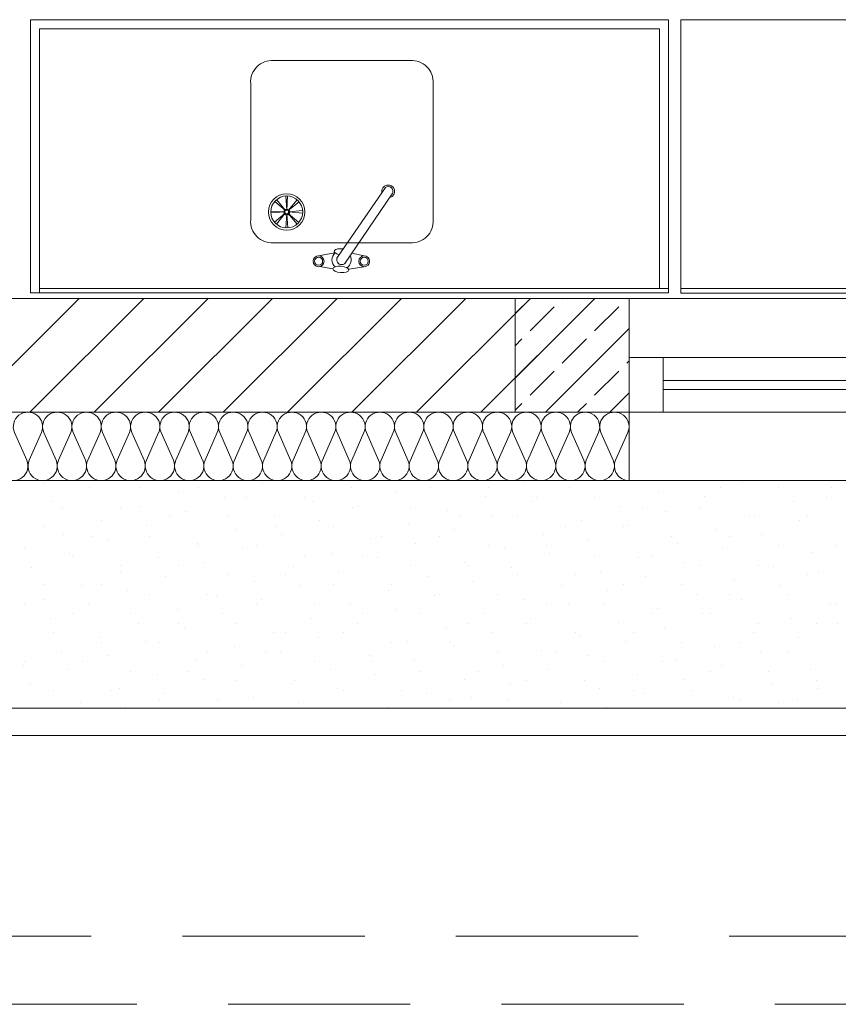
# Model space of a CAD drawing. Header units: inches. Extents: x 382808 to 408593, y -18409 to -9482.
# Tile 9 of 88: x 399415 to 399595, y -17668 to -17452. Entities that reach past the tile are written whole.
import ezdxf

# ---------------------------------------------------------------- set-up
doc = ezdxf.new("R2010")
doc.units = ezdxf.units.IN
doc.header["$LTSCALE"] = 2
doc.header["$MEASUREMENT"] = 0
doc.linetypes.add('Przerywana drobna', pattern=[30, 20, -10])
for name, color, linetype, lineweight in [('!!!LOZAMET_Nr_pióra__8', 133, 'CONTINUOUS', 13), ('!ocieplenie_Nr_pióra__9', 220, 'CONTINUOUS', 0), ('!trzpienie_Nr_pióra__3', 30, 'CONTINUOUS', 35), ('!trzpienie_Nr_pióra__6', 161, 'CONTINUOUS', 18), ('CIENKA_Nr_pióra__23', 212, 'CONTINUOUS', 18), ('CIENKA_Nr_pióra__8', 133, 'CONTINUOUS', 13), ('Okna ARCHICADa_Nr_pióra__8', 133, 'CONTINUOUS', 13), ('Ściany zewnętrzne_Nr_pióra__1', 51, 'CONTINUOUS', 50), ('Ściany zewnętrzne_Nr_pióra__6', 161, 'CONTINUOUS', 18), ('Ściany zewnętrzne_Nr_pióra__7', 161, 'CONTINUOUS', 15), ('Ściany zewnętrzne_Nr_pióra__8', 133, 'CONTINUOUS', 13)]:
    doc.layers.add(name, color=color, linetype=linetype, lineweight=lineweight)

msp = doc.modelspace()

# ---------------------------------------------------------------- linework, layer by layer
at = {"layer": '!!!LOZAMET_Nr_pióra__8', "color": 7, "linetype": 'Continuous', "lineweight": 0}
for p, q in [((399417.29, -17511.67), (399417.29, -17451.67)), ((399417.29, -17451.67), (399457.29, -17451.67)), ((399457.29, -17451.67), (399557.29, -17451.67)), ((399457.29, -17451.67), (399459.29, -17451.67)), ((399557.29, -17451.67), (399555.29, -17451.67)), ((399557.29, -17451.67), (399557.29, -17511.67)), ((399559.97, -17451.7), (399559.97, -17511.7)), ((399659.97, -17451.7), (399559.97, -17451.7)), ((399559.97, -17451.7), (399559.97, -17510.7)), ((399419.29, -17508.67), (399419.29, -17453.67)), ((399459.29, -17453.67), (399419.29, -17453.67)), ((399459.29, -17453.67), (399555.29, -17453.67)), ((399555.29, -17453.67), (399555.29, -17508.67)), ((399500.62, -17460.65), (399470.62, -17460.65)), ((399465.62, -17495.65), (399465.62, -17465.65)), ((399505.62, -17495.65), (399505.62, -17465.65)), ((399495.16, -17488.51), (399484.68, -17503.81)), ((399473.23, -17493.59), (399471.3, -17491.17)), ((399473.52, -17493.47), (399473.31, -17490.38)), ((399473.52, -17493.47), (399473.7, -17490.38)), ((399473.82, -17493.59), (399475.81, -17491.22)), ((399486.26, -17505.18), (399496.66, -17489.94)), ((399473.23, -17493.59), (399470.89, -17491.56)), ((399473.82, -17493.59), (399476.23, -17491.64)), ((399473.11, -17493.89), (399470.02, -17493.68)), ((399473.11, -17493.89), (399470.02, -17494.07)), ((399473.21, -17494.17), (399470.84, -17496.15)), ((399473.21, -17494.17), (399471.26, -17496.58)), ((399473.52, -17494.31), (399473.29, -17497.39)), ((399473.52, -17494.31), (399473.76, -17497.39)), ((399473.82, -17494.19), (399476.18, -17496.19)), ((399473.82, -17494.19), (399475.78, -17496.58)), ((399473.94, -17493.89), (399477.03, -17493.6)), ((399473.94, -17493.89), (399477.03, -17494.16)), ((399500.62, -17500.65), (399470.62, -17500.65)), ((399480.52, -17503.52), (399481.27, -17503.39)), ((399481.27, -17503.39), (399484.11, -17502.87)), ((399490.52, -17503.52), (399487.78, -17502.95)), ((399480.75, -17505.88), (399483.66, -17506.38)), ((399490.52, -17505.91), (399487.14, -17506.46)), ((399419.29, -17510.67), (399419.29, -17508.67)), ((399419.29, -17510.67), (399457.29, -17510.67)), ((399419.29, -17510.67), (399419.29, -17511.67)), ((399457.29, -17510.67), (399557.29, -17510.67)), ((399457.29, -17510.67), (399459.29, -17510.67)), ((399555.29, -17510.67), (399555.29, -17508.67)), ((399557.29, -17510.67), (399555.29, -17510.67)), ((399559.97, -17510.7), (399659.97, -17510.7)), ((399417.29, -17511.67), (399457.29, -17511.67)), ((399557.29, -17511.67), (399457.29, -17511.67)), ((399559.97, -17511.7), (399659.97, -17511.7))]:
    msp.add_line(p, q, dxfattribs=at)
for centre, radius in [((399473.52, -17493.89), 4), ((399473.52, -17493.89), 3.51), ((399473.51, -17493.9), 0.633), ((399473.52, -17493.89), 0.419), ((399480.52, -17504.71), 1.19), ((399480.52, -17504.71), 0.884), ((399490.52, -17504.71), 1.19), ((399490.52, -17504.71), 0.884)]:
    msp.add_circle(centre, radius, dxfattribs=at)
for centre, start, end in [((399470.29, -17465.33), 86.0368, 183.9632), ((399500.94, -17465.33), 356.0368, 93.9632), ((399470.29, -17495.98), 176.0368, 273.9632), ((399500.94, -17495.98), 266.0368, 3.9632)]:
    msp.add_arc(centre, 4.69, start, end, dxfattribs=at)
for centre, major_axis, ratio, start_param, end_param in [((399495.79, -17489.35), (-0.1, -1.4), 0.99935, 0.322696, 4.965003), ((399495.79, -17489.35), (-0.08, -1.05), 0.99935, 1.04543, 3.862651), ((399485.68, -17502.66), (1.75, -0.13), 0.400264, 1.447478, 4.369709), ((399485.55, -17504.4), (-0.15, -2.1), 0.99935, 3.96872, 5.606927), ((399485.55, -17504.4), (-0.08, -1.05), 0.99935, 4.185488, 7.553011), ((399485.55, -17504.4), (-0.15, -2.1), 0.99935, 0.676258, 2.107043)]:
    msp.add_ellipse(centre, major_axis=major_axis, ratio=ratio, start_param=start_param, end_param=end_param, dxfattribs=at)
msp.add_ellipse((399485.39, -17506.5), major_axis=(1.75, -0.13), ratio=0.400264, dxfattribs=at)
at = {"layer": '!ocieplenie_Nr_pióra__9', "color": 7, "linetype": 'Continuous', "lineweight": 0}
for p, q in [((399416.47, -17548.39), (399413.79, -17542.33)), ((399419.69, -17542.33), (399417.01, -17548.39)), ((399422.9, -17548.39), (399420.23, -17542.33)), ((399426.12, -17542.33), (399423.44, -17548.39)), ((399429.34, -17548.39), (399426.66, -17542.33)), ((399432.55, -17542.33), (399429.88, -17548.39)), ((399435.77, -17548.39), (399433.09, -17542.33)), ((399438.99, -17542.33), (399436.31, -17548.39)), ((399442.21, -17548.39), (399439.53, -17542.33)), ((399445.42, -17542.33), (399442.75, -17548.39)), ((399448.64, -17548.39), (399445.96, -17542.33)), ((399451.86, -17542.33), (399449.18, -17548.39)), ((399455.07, -17548.39), (399452.4, -17542.33)), ((399458.29, -17542.33), (399455.61, -17548.39)), ((399461.51, -17548.39), (399458.83, -17542.33)), ((399464.72, -17542.33), (399462.05, -17548.39)), ((399467.94, -17548.39), (399465.26, -17542.33)), ((399471.16, -17542.33), (399468.48, -17548.39)), ((399474.37, -17548.39), (399471.7, -17542.33)), ((399477.59, -17542.33), (399474.92, -17548.39)), ((399480.81, -17548.39), (399478.13, -17542.33)), ((399484.03, -17542.33), (399481.35, -17548.39)), ((399487.24, -17548.39), (399484.57, -17542.33)), ((399490.46, -17542.33), (399487.78, -17548.39)), ((399493.68, -17548.39), (399491, -17542.33)), ((399496.89, -17542.33), (399494.22, -17548.39)), ((399500.11, -17548.39), (399497.43, -17542.33)), ((399503.33, -17542.33), (399500.65, -17548.39)), ((399506.54, -17548.39), (399503.87, -17542.33)), ((399509.76, -17542.33), (399507.09, -17548.39)), ((399512.98, -17548.39), (399510.3, -17542.33)), ((399516.2, -17542.33), (399513.52, -17548.39)), ((399519.41, -17548.39), (399516.74, -17542.33)), ((399522.63, -17542.33), (399519.95, -17548.39)), ((399525.85, -17548.39), (399523.17, -17542.33)), ((399529.06, -17542.33), (399526.39, -17548.39)), ((399532.28, -17548.39), (399529.6, -17542.33)), ((399535.5, -17542.33), (399532.82, -17548.39)), ((399538.71, -17548.39), (399536.04, -17542.33)), ((399541.93, -17542.33), (399539.26, -17548.39)), ((399545.15, -17548.39), (399542.47, -17542.33)), ((399548.37, -17542.33), (399545.69, -17548.39))]:
    msp.add_line(p, q, dxfattribs=at)
for centre, start_param, end_param in [((399416.74, -17541.05), 5.870392, 9.837571), ((399423.17, -17541.05), 5.870392, 9.837571), ((399429.61, -17541.05), 5.870392, 9.837571), ((399436.04, -17541.05), 5.870392, 9.837571), ((399442.48, -17541.05), 5.870392, 9.837571), ((399448.91, -17541.05), 5.870392, 9.837571), ((399455.34, -17541.05), 5.870392, 9.837571), ((399461.78, -17541.05), 5.870392, 9.837571), ((399468.21, -17541.05), 5.870392, 9.837571), ((399474.65, -17541.05), 5.870392, 9.837571), ((399481.08, -17541.05), 5.870392, 9.837571), ((399487.51, -17541.05), 5.870392, 9.837571), ((399493.95, -17541.05), 5.870392, 9.837571), ((399500.38, -17541.05), 5.870392, 9.837571), ((399506.82, -17541.05), 5.870392, 9.837571), ((399513.25, -17541.05), 5.870392, 9.837571), ((399519.68, -17541.05), 5.870392, 9.837571), ((399526.12, -17541.05), 5.870392, 9.837571), ((399532.55, -17541.05), 5.870392, 9.837571), ((399538.98, -17541.05), 5.870392, 9.837571), ((399545.42, -17541.05), 5.870392, 9.837571), ((399413.52, -17549.67), 2.728799, 6.695978), ((399419.96, -17549.67), 2.728799, 6.695978), ((399426.39, -17549.67), 2.728799, 6.695978), ((399432.82, -17549.67), 2.728799, 6.695978), ((399439.26, -17549.67), 2.728799, 6.695978), ((399445.69, -17549.67), 2.728799, 6.695978), ((399452.13, -17549.67), 2.728799, 6.695978), ((399458.56, -17549.67), 2.728799, 6.695978), ((399464.99, -17549.67), 2.728799, 6.695978), ((399471.43, -17549.67), 2.728799, 6.695978), ((399477.86, -17549.67), 2.728799, 6.695978), ((399484.3, -17549.67), 2.728799, 6.695978), ((399490.73, -17549.67), 2.728799, 6.695978), ((399497.16, -17549.67), 2.728799, 6.695978), ((399503.6, -17549.67), 2.728799, 6.695978), ((399510.03, -17549.67), 2.728799, 6.695978), ((399516.47, -17549.67), 2.728799, 6.695978), ((399522.9, -17549.67), 2.728799, 6.695978), ((399529.33, -17549.67), 2.728799, 6.695978), ((399535.77, -17549.67), 2.728799, 6.695978), ((399542.2, -17549.67), 2.728799, 6.695978), ((399548.64, -17549.67), 2.728799, 4.712389)]:
    msp.add_ellipse(centre, major_axis=(3.22, 0), ratio=0.991674, start_param=start_param, end_param=end_param, dxfattribs=at)
at = {"layer": '!trzpienie_Nr_pióra__3', "color": 7, "linetype": 'Continuous', "lineweight": 0}
for p, q in [((399548.64, -17512.86), (399523.64, -17512.86)), ((399523.64, -17512.86), (399523.64, -17537.86)), ((399548.64, -17537.86), (399548.64, -17512.86)), ((399523.64, -17537.86), (399548.64, -17537.86))]:
    msp.add_line(p, q, dxfattribs=at)
at = {"layer": '!trzpienie_Nr_pióra__6', "color": 7, "linetype": 'Continuous', "lineweight": 0}
for p, q in [((399523.64, -17516.2), (399526.98, -17512.86)), ((399523.64, -17530.35), (399541.13, -17512.86)), ((399533.98, -17512.93), (399534.06, -17512.86)), ((399548.13, -17512.93), (399548.2, -17512.86)), ((399526.91, -17520), (399532.22, -17514.7)), ((399541.05, -17520), (399546.36, -17514.7)), ((399530.27, -17537.86), (399548.64, -17519.49)), ((399523.64, -17523.28), (399525.14, -17521.77)), ((399533.98, -17527.07), (399539.29, -17521.77)), ((399548.13, -17527.07), (399548.64, -17526.56)), ((399526.91, -17534.14), (399532.22, -17528.84)), ((399541.05, -17534.14), (399546.36, -17528.84)), ((399544.41, -17537.86), (399548.64, -17533.63)), ((399523.64, -17537.42), (399525.14, -17535.91)), ((399537.34, -17537.86), (399539.29, -17535.91)), ((399420.32, -17553.41), (399420.32, -17553.41)), ((399468.22, -17553.43), (399468.22, -17553.43)), ((399525.66, -17553.37), (399525.66, -17553.37)), ((399573.56, -17553.39), (399573.56, -17553.39)), ((399430.28, -17554.46), (399430.28, -17554.46)), ((399441.35, -17554.45), (399441.35, -17554.45)), ((399449.8, -17555.45), (399449.8, -17555.45)), ((399454.08, -17554.45), (399454.08, -17554.45)), ((399487.73, -17554.41), (399487.73, -17554.41)), ((399497.69, -17555.47), (399497.69, -17555.47)), ((399504.99, -17554.45), (399504.99, -17554.45)), ((399517.72, -17554.45), (399517.72, -17554.45)), ((399535.63, -17554.43), (399535.63, -17554.43)), ((399555.14, -17555.42), (399555.14, -17555.42)), ((399568.63, -17554.45), (399568.63, -17554.45)), ((399581.36, -17554.45), (399581.36, -17554.45)), ((399593.07, -17554.38), (399593.07, -17554.38)), ((399421.83, -17557.54), (399421.83, -17557.54)), ((399459.76, -17556.5), (399459.76, -17556.5)), ((399464.69, -17556.57), (399464.69, -17556.57)), ((399477.41, -17556.57), (399477.41, -17556.57)), ((399479.27, -17557.49), (399479.27, -17557.49)), ((399517.21, -17556.45), (399517.21, -17556.45)), ((399527.17, -17557.51), (399527.17, -17557.51)), ((399528.33, -17556.57), (399528.33, -17556.57)), ((399541.05, -17556.57), (399541.05, -17556.57)), ((399565.1, -17556.47), (399565.1, -17556.47)), ((399584.62, -17557.46), (399584.62, -17557.46)), ((399591.97, -17556.57), (399591.97, -17556.57)), ((399424.38, -17558.69), (399424.38, -17558.69)), ((399437.11, -17558.69), (399437.11, -17558.69)), ((399441.34, -17558.53), (399441.34, -17558.53)), ((399451.3, -17559.58), (399451.3, -17559.58)), ((399488.02, -17558.69), (399488.02, -17558.69)), ((399489.24, -17558.55), (399489.24, -17558.55)), ((399500.75, -17558.69), (399500.75, -17558.69)), ((399508.75, -17559.53), (399508.75, -17559.53)), ((399546.68, -17558.49), (399546.68, -17558.49)), ((399551.66, -17558.69), (399551.66, -17558.69)), ((399556.64, -17559.55), (399556.64, -17559.55)), ((399564.39, -17558.69), (399564.39, -17558.69)), ((399432.88, -17561.6), (399432.88, -17561.6)), ((399442.84, -17562.66), (399442.84, -17562.66)), ((399447.72, -17560.81), (399447.72, -17560.81)), ((399460.44, -17560.81), (399460.44, -17560.81)), ((399470.82, -17560.57), (399470.82, -17560.57)), ((399480.78, -17561.62), (399480.78, -17561.62)), ((399500.29, -17562.61), (399500.29, -17562.61)), ((399511.36, -17560.81), (399511.36, -17560.81)), ((399518.71, -17560.59), (399518.71, -17560.59)), ((399524.08, -17560.81), (399524.08, -17560.81)), ((399538.23, -17561.57), (399538.23, -17561.57)), ((399548.19, -17562.63), (399548.19, -17562.63)), ((399575, -17560.81), (399575, -17560.81)), ((399576.16, -17560.54), (399576.16, -17560.54)), ((399586.12, -17561.59), (399586.12, -17561.59)), ((399587.72, -17560.81), (399587.72, -17560.81)), ((399420.14, -17562.93), (399420.14, -17562.93)), ((399424.43, -17564.68), (399424.43, -17564.68)), ((399462.36, -17563.65), (399462.36, -17563.65)), ((399471.05, -17562.93), (399471.05, -17562.93)), ((399472.32, -17564.7), (399472.32, -17564.7)), ((399483.78, -17562.93), (399483.78, -17562.93)), ((399510.25, -17563.67), (399510.25, -17563.67)), ((399529.77, -17564.65), (399529.77, -17564.65)), ((399534.69, -17562.93), (399534.69, -17562.93)), ((399547.42, -17562.93), (399547.42, -17562.93)), ((399567.7, -17563.61), (399567.7, -17563.61)), ((399577.66, -17564.67), (399577.66, -17564.67)), ((399430.75, -17565.05), (399430.75, -17565.05)), ((399434.39, -17565.74), (399434.39, -17565.74)), ((399443.47, -17565.05), (399443.47, -17565.05)), ((399453.9, -17566.72), (399453.9, -17566.72)), ((399491.83, -17565.69), (399491.83, -17565.69)), ((399494.39, -17565.05), (399494.39, -17565.05)), ((399501.8, -17566.74), (399501.8, -17566.74)), ((399507.11, -17565.05), (399507.11, -17565.05)), ((399539.73, -17565.71), (399539.73, -17565.71)), ((399558.02, -17565.05), (399558.02, -17565.05)), ((399559.24, -17566.69), (399559.24, -17566.69)), ((399570.75, -17565.05), (399570.75, -17565.05)), ((399415.97, -17567.76), (399415.97, -17567.76)), ((399425.93, -17568.82), (399425.93, -17568.82)), ((399454.08, -17567.17), (399454.08, -17567.17)), ((399463.86, -17567.78), (399463.86, -17567.78)), ((399466.81, -17567.17), (399466.81, -17567.17)), ((399483.38, -17568.77), (399483.38, -17568.77)), ((399517.72, -17567.17), (399517.72, -17567.17)), ((399521.31, -17567.73), (399521.31, -17567.73)), ((399530.45, -17567.17), (399530.45, -17567.17)), ((399531.27, -17568.79), (399531.27, -17568.79)), ((399569.21, -17567.75), (399569.21, -17567.75)), ((399581.36, -17567.17), (399581.36, -17567.17)), ((399588.72, -17568.73), (399588.72, -17568.73)), ((399594.09, -17567.17), (399594.09, -17567.17)), ((399426.5, -17569.3), (399426.5, -17569.3)), ((399445.44, -17569.8), (399445.44, -17569.8)), ((399455.41, -17570.86), (399455.41, -17570.86)), ((399477.41, -17569.3), (399477.41, -17569.3)), ((399490.14, -17569.3), (399490.14, -17569.3)), ((399493.34, -17569.82), (399493.34, -17569.82)), ((399512.85, -17570.81), (399512.85, -17570.81)), ((399541.05, -17569.3), (399541.05, -17569.3)), ((399550.79, -17569.77), (399550.79, -17569.77)), ((399553.78, -17569.3), (399553.78, -17569.3)), ((399560.75, -17570.83), (399560.75, -17570.83)), ((399417.47, -17571.9), (399417.47, -17571.9)), ((399436.99, -17572.88), (399436.99, -17572.88)), ((399437.11, -17571.42), (399437.11, -17571.42)), ((399449.84, -17571.42), (399449.84, -17571.42)), ((399474.92, -17571.84), (399474.92, -17571.84)), ((399484.88, -17572.9), (399484.88, -17572.9)), ((399500.75, -17571.42), (399500.75, -17571.42)), ((399513.48, -17571.42), (399513.48, -17571.42)), ((399522.82, -17571.86), (399522.82, -17571.86)), ((399542.33, -17572.85), (399542.33, -17572.85)), ((399564.39, -17571.42), (399564.39, -17571.42)), ((399577.12, -17571.42), (399577.12, -17571.42)), ((399580.26, -17571.81), (399580.26, -17571.81)), ((399590.22, -17572.87), (399590.22, -17572.87)), ((399446.95, -17573.94), (399446.95, -17573.94)), ((399460.44, -17573.54), (399460.44, -17573.54)), ((399466.46, -17574.92), (399466.46, -17574.92)), ((399473.17, -17573.54), (399473.17, -17573.54)), ((399504.4, -17573.89), (399504.4, -17573.89)), ((399514.36, -17574.94), (399514.36, -17574.94)), ((399524.08, -17573.54), (399524.08, -17573.54)), ((399536.81, -17573.54), (399536.81, -17573.54)), ((399552.29, -17573.91), (399552.29, -17573.91)), ((399571.81, -17574.89), (399571.81, -17574.89)), ((399587.72, -17573.54), (399587.72, -17573.54)), ((399420.14, -17575.66), (399420.14, -17575.66)), ((399428.53, -17575.96), (399428.53, -17575.96)), ((399432.87, -17575.66), (399432.87, -17575.66)), ((399438.49, -17577.02), (399438.49, -17577.02)), ((399443.47, -17577.78), (399443.47, -17577.78)), ((399456.2, -17577.78), (399456.2, -17577.78)), ((399476.43, -17575.98), (399476.43, -17575.98)), ((399483.78, -17575.66), (399483.78, -17575.66)), ((399495.94, -17576.96), (399495.94, -17576.96)), ((399496.51, -17575.66), (399496.51, -17575.66)), ((399507.11, -17577.78), (399507.11, -17577.78)), ((399519.84, -17577.78), (399519.84, -17577.78)), ((399533.87, -17575.93), (399533.87, -17575.93)), ((399543.83, -17576.98), (399543.83, -17576.98)), ((399547.42, -17575.66), (399547.42, -17575.66)), ((399560.15, -17575.66), (399560.15, -17575.66)), ((399570.75, -17577.78), (399570.75, -17577.78)), ((399581.77, -17575.95), (399581.77, -17575.95)), ((399583.48, -17577.78), (399583.48, -17577.78)), ((399415.9, -17579.9), (399415.9, -17579.9)), ((399420.07, -17579.04), (399420.07, -17579.04)), ((399458.01, -17578), (399458.01, -17578)), ((399466.81, -17579.9), (399466.81, -17579.9)), ((399467.97, -17579.06), (399467.97, -17579.06)), ((399479.54, -17579.9), (399479.54, -17579.9)), ((399505.9, -17578.02), (399505.9, -17578.02)), ((399525.41, -17579.01), (399525.41, -17579.01)), ((399530.45, -17579.9), (399530.45, -17579.9)), ((399543.18, -17579.9), (399543.18, -17579.9)), ((399563.35, -17577.97), (399563.35, -17577.97)), ((399573.31, -17579.03), (399573.31, -17579.03)), ((399594.09, -17579.9), (399594.09, -17579.9)), ((399426.5, -17582.02), (399426.5, -17582.02)), ((399430.03, -17580.09), (399430.03, -17580.09)), ((399439.23, -17582.02), (399439.23, -17582.02)), ((399449.55, -17581.08), (399449.55, -17581.08)), ((399459.51, -17582.14), (399459.51, -17582.14)), ((399487.48, -17580.04), (399487.48, -17580.04)), ((399490.14, -17582.02), (399490.14, -17582.02)), ((399497.44, -17581.1), (399497.44, -17581.1)), ((399502.87, -17582.02), (399502.87, -17582.02)), ((399516.96, -17582.08), (399516.96, -17582.08)), ((399535.38, -17580.06), (399535.38, -17580.06)), ((399553.78, -17582.02), (399553.78, -17582.02)), ((399554.89, -17581.05), (399554.89, -17581.05)), ((399564.85, -17582.1), (399564.85, -17582.1)), ((399566.51, -17582.02), (399566.51, -17582.02)), ((399592.82, -17580.01), (399592.82, -17580.01)), ((399421.58, -17583.17), (399421.58, -17583.17)), ((399441.09, -17584.16), (399441.09, -17584.16)), ((399449.84, -17584.15), (399449.84, -17584.15)), ((399462.57, -17584.15), (399462.57, -17584.15)), ((399479.02, -17583.12), (399479.02, -17583.12)), ((399488.99, -17584.18), (399488.99, -17584.18)), ((399513.48, -17584.15), (399513.48, -17584.15)), ((399526.2, -17584.15), (399526.2, -17584.15)), ((399526.92, -17583.14), (399526.92, -17583.14)), ((399546.43, -17584.13), (399546.43, -17584.13)), ((399577.12, -17584.15), (399577.12, -17584.15)), ((399584.37, -17583.09), (399584.37, -17583.09)), ((399589.84, -17584.15), (399589.84, -17584.15)), ((399594.33, -17584.15), (399594.33, -17584.15)), ((399422.26, -17586.27), (399422.26, -17586.27)), ((399451.05, -17585.21), (399451.05, -17585.21)), ((399470.57, -17586.2), (399470.57, -17586.2)), ((399473.17, -17586.27), (399473.17, -17586.27)), ((399485.9, -17586.27), (399485.9, -17586.27)), ((399508.5, -17585.16), (399508.5, -17585.16)), ((399518.46, -17586.22), (399518.46, -17586.22)), ((399536.81, -17586.27), (399536.81, -17586.27)), ((399549.54, -17586.27), (399549.54, -17586.27)), ((399556.4, -17585.18), (399556.4, -17585.18)), ((399575.91, -17586.17), (399575.91, -17586.17)), ((399432.63, -17587.23), (399432.63, -17587.23)), ((399432.87, -17588.39), (399432.87, -17588.39)), ((399442.6, -17588.29), (399442.6, -17588.29)), ((399445.59, -17588.39), (399445.59, -17588.39)), ((399480.53, -17587.25), (399480.53, -17587.25)), ((399496.51, -17588.39), (399496.51, -17588.39)), ((399500.04, -17588.24), (399500.04, -17588.24)), ((399509.23, -17588.39), (399509.23, -17588.39)), ((399537.98, -17587.2), (399537.98, -17587.2)), ((399547.94, -17588.26), (399547.94, -17588.26)), ((399560.15, -17588.39), (399560.15, -17588.39)), ((399572.87, -17588.39), (399572.87, -17588.39)), ((399585.87, -17587.22), (399585.87, -17587.22)), ((399424.18, -17590.31), (399424.18, -17590.31)), ((399456.2, -17590.51), (399456.2, -17590.51)), ((399462.11, -17589.28), (399462.11, -17589.28)), ((399468.93, -17590.51), (399468.93, -17590.51)), ((399472.07, -17590.33), (399472.07, -17590.33)), ((399510.01, -17589.3), (399510.01, -17589.3)), ((399519.84, -17590.51), (399519.84, -17590.51)), ((399529.52, -17590.28), (399529.52, -17590.28)), ((399532.57, -17590.51), (399532.57, -17590.51)), ((399567.45, -17589.25), (399567.45, -17589.25)), ((399577.41, -17590.3), (399577.41, -17590.3)), ((399583.48, -17590.51), (399583.48, -17590.51)), ((399415.9, -17592.63), (399415.9, -17592.63)), ((399428.62, -17592.63), (399428.62, -17592.63)), ((399434.14, -17591.37), (399434.14, -17591.37)), ((399453.65, -17592.35), (399453.65, -17592.35)), ((399479.54, -17592.63), (399479.54, -17592.63)), ((399491.59, -17591.32), (399491.59, -17591.32)), ((399492.26, -17592.63), (399492.26, -17592.63)), ((399501.55, -17592.37), (399501.55, -17592.37)), ((399539.48, -17591.34), (399539.48, -17591.34)), ((399543.18, -17592.63), (399543.18, -17592.63)), ((399555.9, -17592.63), (399555.9, -17592.63)), ((399558.99, -17592.32), (399558.99, -17592.32)), ((399415.72, -17593.39), (399415.72, -17593.39)), ((399425.68, -17594.45), (399425.68, -17594.45)), ((399439.23, -17594.75), (399439.23, -17594.75)), ((399451.96, -17594.75), (399451.96, -17594.75)), ((399463.61, -17593.41), (399463.61, -17593.41)), ((399483.13, -17594.4), (399483.13, -17594.4)), ((399502.87, -17594.75), (399502.87, -17594.75)), ((399515.6, -17594.75), (399515.6, -17594.75)), ((399521.06, -17593.36), (399521.06, -17593.36)), ((399531.02, -17594.42), (399531.02, -17594.42)), ((399566.51, -17594.75), (399566.51, -17594.75)), ((399568.96, -17593.38), (399568.96, -17593.38)), ((399579.24, -17594.75), (399579.24, -17594.75)), ((399588.47, -17594.37), (399588.47, -17594.37)), ((399445.2, -17595.43), (399445.2, -17595.43)), ((399455.16, -17596.49), (399455.16, -17596.49)), ((399462.57, -17596.87), (399462.57, -17596.87)), ((399475.29, -17596.87), (399475.29, -17596.87)), ((399493.09, -17595.45), (399493.09, -17595.45)), ((399512.6, -17596.44), (399512.6, -17596.44)), ((399526.2, -17596.87), (399526.2, -17596.87)), ((399538.93, -17596.87), (399538.93, -17596.87)), ((399550.54, -17595.4), (399550.54, -17595.4)), ((399560.5, -17596.46), (399560.5, -17596.46)), ((399589.84, -17596.87), (399589.84, -17596.87)), ((399417.22, -17597.53), (399417.22, -17597.53)), ((399422.26, -17598.99), (399422.26, -17598.99)), ((399434.99, -17598.99), (399434.99, -17598.99)), ((399436.74, -17598.51), (399436.74, -17598.51)), ((399474.67, -17597.47), (399474.67, -17597.47)), ((399484.63, -17598.53), (399484.63, -17598.53)), ((399485.9, -17598.99), (399485.9, -17598.99)), ((399498.63, -17598.99), (399498.63, -17598.99)), ((399522.57, -17597.49), (399522.57, -17597.49)), ((399542.08, -17598.48), (399542.08, -17598.48)), ((399549.54, -17598.99), (399549.54, -17598.99)), ((399562.27, -17598.99), (399562.27, -17598.99)), ((399580.01, -17597.44), (399580.01, -17597.44)), ((399589.98, -17598.5), (399589.98, -17598.5)), ((399428.28, -17601.59), (399428.28, -17601.59)), ((399445.59, -17601.12), (399445.59, -17601.12)), ((399446.7, -17599.57), (399446.7, -17599.57)), ((399458.32, -17601.12), (399458.32, -17601.12)), ((399466.21, -17600.55), (399466.21, -17600.55)), ((399504.15, -17599.52), (399504.15, -17599.52)), ((399509.23, -17601.12), (399509.23, -17601.12)), ((399514.11, -17600.57), (399514.11, -17600.57)), ((399521.96, -17601.12), (399521.96, -17601.12)), ((399533.62, -17601.56), (399533.62, -17601.56)), ((399552.04, -17599.54), (399552.04, -17599.54)), ((399571.56, -17600.52), (399571.56, -17600.52)), ((399572.87, -17601.12), (399572.87, -17601.12)), ((399581.52, -17601.58), (399581.52, -17601.58)), ((399585.6, -17601.12), (399585.6, -17601.12)), ((399438.24, -17602.65), (399438.24, -17602.65)), ((399476.18, -17601.61), (399476.18, -17601.61)), ((399495.69, -17602.59), (399495.69, -17602.59)), ((399543.59, -17602.61), (399543.59, -17602.61))]:
    msp.add_line(p, q, dxfattribs=at)
at = {"layer": 'CIENKA_Nr_pióra__23', "color": 7, "linetype": 'Przerywana drobna', "lineweight": 0}
for p, q in [((398850.64, -17652.86), (399905.64, -17652.86)), ((399920.64, -17667.86), (398835.64, -17667.86))]:
    msp.add_line(p, q, dxfattribs=at)
at = {"layer": 'CIENKA_Nr_pióra__8', "color": 7, "linetype": 'Continuous', "lineweight": 0}
msp.add_line((399548.64, -17512.86), (399765.64, -17512.86), dxfattribs=at)
msp.add_line((399548.64, -17512.86), (399765.64, -17512.86), dxfattribs=at)
at = {"layer": 'Okna ARCHICADa_Nr_pióra__8', "color": 7, "linetype": 'Continuous', "lineweight": 0}
for p, q in [((399548.64, -17525.86), (399778.64, -17525.86)), ((399556.14, -17537.86), (399556.14, -17525.86)), ((399556.14, -17530.86), (399783.64, -17530.86)), ((399556.14, -17532.86), (399785.64, -17532.86)), ((399548.64, -17537.86), (399790.64, -17537.86))]:
    msp.add_line(p, q, dxfattribs=at)
at = {"layer": 'Ściany zewnętrzne_Nr_pióra__1', "color": 7, "linetype": 'Continuous', "lineweight": 0}
for p, q in [((399548.64, -17512.86), (399207.64, -17512.86)), ((399548.64, -17512.86), (399548.64, -17552.86)), ((399207.64, -17552.86), (399548.64, -17552.86))]:
    msp.add_line(p, q, dxfattribs=at)
at = {"layer": 'Ściany zewnętrzne_Nr_pióra__6', "color": 7, "linetype": 'Continuous', "lineweight": 0}
for p, q in [((398900.64, -17602.86), (399705.64, -17602.86)), ((398894.64, -17608.86), (399699.64, -17608.86))]:
    msp.add_line(p, q, dxfattribs=at)
at = {"layer": 'Ściany zewnętrzne_Nr_pióra__7', "color": 7, "linetype": 'Continuous', "lineweight": 0}
for p, q in [((399402.99, -17537.86), (399427.99, -17512.86)), ((399417.13, -17537.86), (399442.13, -17512.86)), ((399431.27, -17537.86), (399456.27, -17512.86)), ((399445.42, -17537.86), (399470.42, -17512.86)), ((399459.56, -17537.86), (399484.56, -17512.86)), ((399473.7, -17537.86), (399498.7, -17512.86)), ((399487.84, -17537.86), (399512.84, -17512.86)), ((399501.98, -17537.86), (399526.98, -17512.86)), ((399516.13, -17537.86), (399541.13, -17512.86)), ((399530.27, -17537.86), (399548.64, -17519.49)), ((399544.41, -17537.86), (399548.64, -17533.63)), ((399548.64, -17537.86), (399207.64, -17537.86))]:
    msp.add_line(p, q, dxfattribs=at)
at = {"layer": 'Ściany zewnętrzne_Nr_pióra__8', "color": 7, "linetype": 'Continuous', "lineweight": 0}
msp.add_line((399548.64, -17552.86), (399805.64, -17552.86), dxfattribs=at)

doc.saveas('drawing.dxf')
